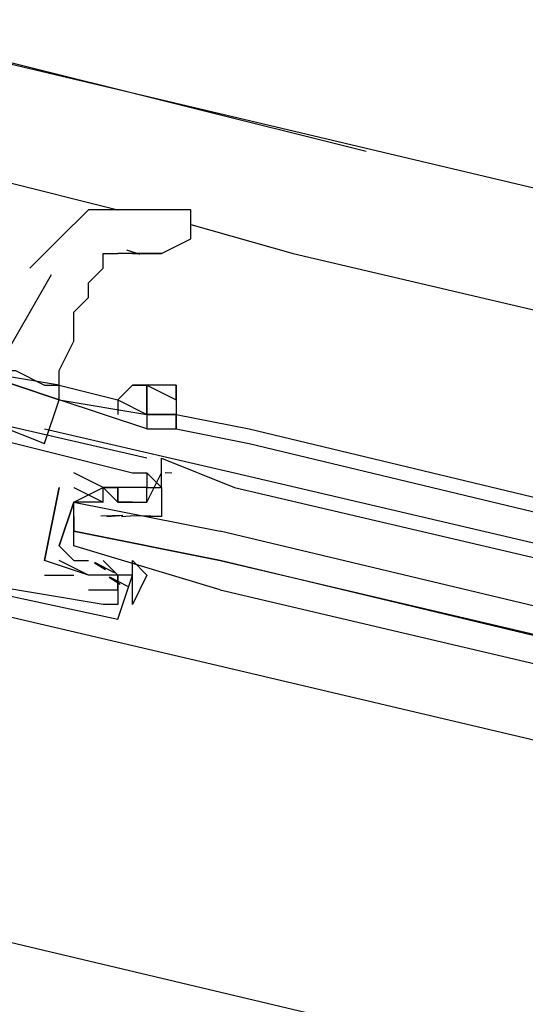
# Model space of a CAD drawing. Header units: feet. Extents: x -79 to 198, y -22 to 181.
# Tile 45 of 256: x 80.364 to 80.825, y 16.693 to 17.591. Entities that reach past the tile are written whole.
import ezdxf

# ---------------------------------------------------------------- set-up
doc = ezdxf.new("R2010")
doc.units = ezdxf.units.FT
doc.layers.add('A-LINEA', color=7, linetype='CONTINUOUS')

msp = doc.modelspace()

# ---------------------------------------------------------------- linework, layer by layer
at = {"layer": 'A-LINEA'}
for p, q in [((80.2, 17.5911), (80.68, 17.4711)), ((86.9333, 15.9911), (80.24, 17.5778)), ((80.3467, 17.4444), (80.4533, 17.4178)), ((80.44, 17.4178), (80.44, 17.4178)), ((80.52, 17.4044), (80.6133, 17.3778)), ((80.4739, 17.3768), (80.4616, 17.3809)), ((80.4667, 17.3778), (80.4933, 17.3778)), ((80.6133, 17.3778), (83.4533, 16.7111)), ((80.3926, 17.3584), (80.3389, 17.2649)), ((80.4, 17.2578), (80.4, 17.2578)), ((80.4, 17.2578), (80.4, 17.2578)), ((80.4, 17.2578), (80.4533, 17.2444)), ((80.5067, 17.2578), (80.5067, 17.2578)), ((80.4, 17.2444), (80.4, 17.2444)), ((80.5067, 17.2444), (80.5067, 17.2444)), ((80.32, 17.2311), (80.3867, 17.2044)), ((80.5067, 17.2311), (80.5733, 17.2178)), ((80.3867, 17.2178), (80.56, 17.1778)), ((80.5067, 17.2178), (80.5733, 17.2044)), ((80.5733, 17.2178), (83.4133, 16.5378)), ((80.5733, 17.2044), (83.4133, 16.5244)), ((80.48, 17.1911), (80.48, 17.1911)), ((80.4133, 17.1778), (80.4133, 17.1778)), ((80.4667, 17.1778), (80.4667, 17.1778)), ((80.48, 17.1511), (80.4933, 17.1778)), ((80.48, 17.1778), (80.48, 17.1778)), ((80.48, 17.1778), (80.48, 17.1778)), ((80.48, 17.1778), (80.4933, 17.1644)), ((80.48, 17.1778), (80.4933, 17.1644)), ((80.48, 17.1778), (80.4933, 17.1644)), ((80.4933, 17.1778), (80.4933, 17.1778)), ((80.4933, 17.1778), (80.4933, 17.1778)), ((80.4933, 17.1778), (80.4933, 17.1778)), ((80.4933, 17.1778), (80.4933, 17.1778)), ((80.4965, 17.178), (80.5027, 17.1779)), ((80.4965, 17.178), (80.5027, 17.1779)), ((80.4965, 17.178), (80.5027, 17.1779)), ((80.56, 17.1778), (83.4, 16.5111)), ((80.4, 17.1644), (80.4, 17.1644)), ((80.4, 17.1644), (80.4, 17.1644)), ((80.4133, 17.1644), (80.4133, 17.1644)), ((80.4133, 17.1644), (80.4133, 17.1644)), ((80.44, 17.1644), (80.44, 17.1644)), ((80.44, 17.1644), (80.44, 17.1644)), ((80.4533, 17.1644), (80.4533, 17.1644)), ((80.48, 17.1644), (80.48, 17.1644)), ((80.48, 17.1644), (80.48, 17.1644)), ((80.48, 17.1644), (80.48, 17.1644)), ((80.48, 17.1644), (80.48, 17.1644)), ((80.56, 17.1644), (83.4, 16.4978)), ((80.4267, 17.1511), (80.4267, 17.1511)), ((80.44, 17.1511), (80.44, 17.1511)), ((80.4533, 17.1511), (80.4533, 17.1511)), ((80.4667, 17.1511), (80.4533, 17.1511)), ((80.4667, 17.1511), (80.4667, 17.1511)), ((80.48, 17.1511), (80.48, 17.1511)), ((80.4133, 17.1378), (80.4133, 17.1244)), ((80.4378, 17.1386), (80.4581, 17.1392)), ((80.4435, 17.1379), (80.4554, 17.1389)), ((80.4533, 17.1378), (80.4533, 17.1378)), ((80.4569, 17.1379), (80.4687, 17.1389)), ((80.4649, 17.1385), (80.4832, 17.1388)), ((80.5333, 17.0044), (80.1333, 17.0978)), ((80.3867, 17.0978), (80.3867, 17.0978)), ((80.3867, 17.0978), (80.3867, 17.0978)), ((80.4267, 17.0978), (80.4267, 17.0978)), ((80.4422, 17.0893), (80.4321, 17.0955)), ((80.4505, 17.0864), (80.4325, 17.0961)), ((80.44, 17.0978), (80.4533, 17.0844)), ((80.44, 17.0978), (80.44, 17.0978)), ((80.3867, 17.0844), (80.4133, 17.0844)), ((80.3867, 17.0844), (80.3867, 17.0844)), ((80.4133, 17.0844), (80.4133, 17.0844)), ((80.4267, 17.0844), (80.4267, 17.0844)), ((80.4267, 17.0844), (80.4267, 17.0844)), ((80.44, 17.0844), (80.44, 17.0844)), ((80.4626, 17.0741), (80.4463, 17.0826)), ((80.4533, 17.0844), (80.4533, 17.0844)), ((80.4667, 17.0844), (80.4667, 17.0844)), ((80.4556, 17.0759), (80.4454, 17.0822)), ((80.4267, 17.0711), (80.4267, 17.0711)), ((80.4533, 17.0711), (80.4533, 17.0711)), ((80.44, 17.0578), (80.44, 17.0578)), ((80.4533, 17.0578), (80.4533, 17.0578)), ((80.4533, 17.0444), (80.4533, 17.0444)), ((83.36, 16.3378), (80.5333, 17.0044)), ((86.76, 15.2311), (80.0667, 16.8178))]:
    msp.add_line(p, q, dxfattribs=at)
for points in [[(80.5067, 17.4178), (80.4933, 17.4178), (80.48, 17.4178), (80.4533, 17.4178), (80.4267, 17.4178), (80.4, 17.3911), (80.3733, 17.3644)], [(80.4933, 17.3778), (80.52, 17.3911), (80.52, 17.4044), (80.52, 17.4178), (80.5067, 17.4178)], [(80.4, 17.2578), (80.4, 17.2711), (80.4133, 17.2978), (80.4133, 17.3111), (80.4133, 17.3244), (80.4267, 17.3378), (80.4267, 17.3511), (80.44, 17.3644), (80.44, 17.3778), (80.4533, 17.3778)], [(80.4933, 17.3778), (80.48, 17.3778), (80.4533, 17.3778)], [(80.3867, 17.2044), (80.4, 17.2444), (80.32, 17.2711), (80.32, 17.2311)], [(80.4, 17.2578), (80.4, 17.2578), (80.32, 17.2711), (80.32, 17.2711), (80.4, 17.2444), (80.4, 17.2578), (80.4, 17.2578)], [(80.32, 17.2711), (80.3333, 17.2711), (80.36, 17.2711), (80.3867, 17.2578), (80.4, 17.2578), (80.4, 17.2578), (80.4533, 17.2444)], [(80.4667, 17.2578), (80.4667, 17.2578), (80.4533, 17.2444), (80.4533, 17.2311)], [(80.48, 17.2578), (80.48, 17.2578), (80.4667, 17.2578), (80.48, 17.2578), (80.48, 17.2311)], [(80.48, 17.2311), (80.48, 17.2578), (80.5067, 17.2444), (80.5067, 17.2311)], [(80.5067, 17.2444), (80.5067, 17.2578), (80.48, 17.2578), (80.48, 17.2578), (80.48, 17.2578), (80.48, 17.2578)], [(80.5067, 17.2578), (80.5067, 17.2444), (80.5067, 17.2311), (80.5067, 17.2178), (80.5067, 17.2178)], [(80.4, 17.2444), (80.48, 17.2311), (80.48, 17.2178), (80.4, 17.2444)], [(80.4533, 17.2444), (80.48, 17.2311), (80.48, 17.2311), (80.48, 17.2311)], [(80.24, 17.2311), (80.2667, 17.2178), (80.24, 17.1111), (80.2133, 17.1111), (80.2667, 17.0978), (80.2667, 17.0844), (80.4533, 17.0444), (80.4667, 17.0844)], [(80.48, 17.1911), (80.3067, 17.2311), (80.3067, 17.2178), (80.2533, 17.2311)], [(80.48, 17.2178), (80.5067, 17.2178), (80.5067, 17.2311), (80.5067, 17.2311), (80.48, 17.2311), (80.5067, 17.2311)], [(80.5067, 17.2311), (80.5067, 17.2311), (80.5067, 17.2178), (80.5067, 17.2178)], [(80.4267, 17.0711), (80.4533, 17.0711), (80.4533, 17.0578), (80.44, 17.0578), (80.28, 17.0844), (80.28, 17.0978), (80.2533, 17.1111), (80.24, 17.1111), (80.2533, 17.1378), (80.2667, 17.1911), (80.2667, 17.2178), (80.28, 17.2178), (80.3067, 17.2178)], [(80.3067, 17.2178), (80.4667, 17.1778), (80.48, 17.1778), (80.48, 17.1644), (80.44, 17.1644), (80.44, 17.1644), (80.4133, 17.1778)], [(80.48, 17.1644), (80.4933, 17.1644), (80.4933, 17.1911), (80.56, 17.1644)], [(80.48, 17.1644), (80.4933, 17.1644), (80.4933, 17.1911)], [(80.48, 17.1644), (80.4933, 17.1644), (80.4933, 17.1911)], [(80.4, 17.1644), (80.3867, 17.0978), (80.3867, 17.0978)], [(80.44, 17.0844), (80.4267, 17.0844), (80.3867, 17.0978), (80.4, 17.1644)], [(80.4, 17.1111), (80.4133, 17.1511), (80.44, 17.1644), (80.4533, 17.1511), (80.4533, 17.1644), (80.4533, 17.1511), (80.4667, 17.1511), (80.48, 17.1511), (80.48, 17.1644), (80.4933, 17.1644), (80.4933, 17.1378), (80.48, 17.1378)], [(80.4133, 17.1644), (80.44, 17.1511), (80.44, 17.1644), (80.4533, 17.1644), (80.4533, 17.1511)], [(80.44, 17.1511), (80.4267, 17.1511), (80.4133, 17.1511), (80.4, 17.1111), (80.4133, 17.0978), (80.4267, 17.0978)], [(80.5467, 17.0711), (80.4133, 17.1111), (80.4133, 17.1244), (80.5467, 17.0978), (80.4133, 17.1244), (80.4133, 17.1378), (80.4133, 17.1511), (80.5467, 17.1244)], [(80.5467, 17.0711), (83.44, 16.3911), (83.44, 16.4044), (80.5467, 17.0978), (83.44, 16.4178), (83.4533, 16.4178), (83.4533, 16.4311), (80.5467, 17.1244)], [(80.4667, 17.0844), (80.4667, 17.0978), (80.48, 17.0844), (80.4667, 17.0578), (80.4667, 17.0711), (80.4667, 17.0844), (80.4533, 17.0844), (80.4533, 17.0711), (80.4533, 17.0844), (80.44, 17.0844), (80.4267, 17.0844), (80.4, 17.0978)]]:
    msp.add_lwpolyline(points, dxfattribs=at)

doc.saveas('drawing.dxf')
